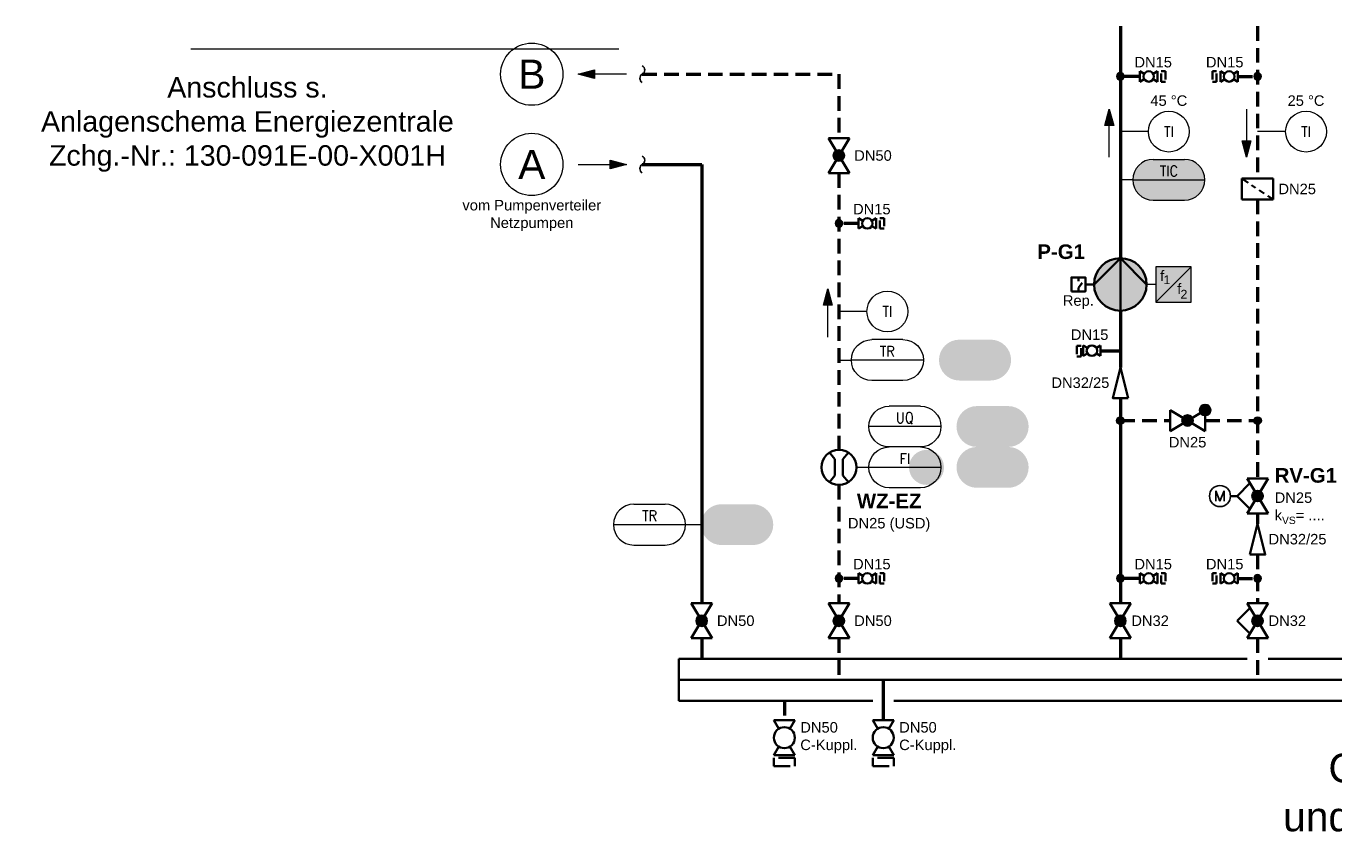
# Model space of a CAD drawing. Header units: millimetres. Extents: x -100 to 887, y -136 to 202.
# Tile 1 of 4: x -100 to 123, y -136 to 4. Entities that reach past the tile are written whole.
import ezdxf
from ezdxf import colors
from ezdxf.entities.mleader import LeaderData, LeaderLine
from ezdxf.enums import TextEntityAlignment as Align
from ezdxf.math import Vec2, Vec3

# ---------------------------------------------------------------- set-up
doc = ezdxf.new("R2010")
doc.units = ezdxf.units.MM
doc.linetypes.add('GESTRICHELT2', pattern=[0.375, 0.25, -0.125])
doc.layers.get('0').update_dxf_attribs({"lineweight": 18})
for name, color, linetype, lineweight in [('TGAx_G_KOM_GA-Symbole', 7, 'Continuous', 18), ('TGAx_G_KOM_Schraff_Steuerung-übergeordnet', 241, 'Continuous', 18), ('TGAx_H_KOM_Armaturen', 7, 'Continuous', 35), ('TGAx_H_LTG_NT_RL', 164, 'GESTRICHELT2', 50), ('TGAx_H_LTG_NT_VL', 12, 'Continuous', 50), ('TGAx_H_TXT_Beschriftung', 7, 'Continuous', 18), ('TGAx_H_TXT_Dimensionierung', 7, 'Continuous', 18)]:
    doc.layers.add(name, color=color, linetype=linetype, lineweight=lineweight)
doc.styles.add('Arial', font='arial.ttf')
doc.styles.add('MEP-Reloaded-M', font='arial.ttf')
doc.styles.add('MSR-Arial', font='romans.shx')
doc.styles.add('RomanS', font='arial.ttf')

# ---------------------------------------------------------------- blocks, each defined once
blk = doc.blocks.new('02.MSR_Fühler m. Fernwirkung_langrund')
for p, q in [((-2.67, 3.5), (2.67, 3.5)), ((-6.17, 0), (6.17, 0)), ((-2.67, -3.5), (2.67, -3.5))]:
    blk.add_line(p, q)
for centre, start, end in [((-2.67, 0), 90, 270), ((2.67, 0), 270, 90)]:
    blk.add_arc(centre, 3.5, start, end)
at = {"style": 'MSR-Arial', "width": 0.9}
for tag, p in [('MESSART', (0.02, 1.5)), ('WERT', (0.02, -1.55))]:
    blk.add_attdef(tag, text='', height=1.8, dxfattribs=at).set_placement(p, align=Align.MIDDLE_CENTER)
blk = doc.blocks.new('7.02.01C-Absperrventil m. stet. Stellverhalten')
h = blk.add_hatch(color=256)
h.dxf.hatch_style = 1
h.paths.add_polyline_path([(2.23, 0.46), (3, 0), (3.77, 0.46, 0.56619)])
h.paths.add_polyline_path([(2.23, 0.46, 0.135933), (2.1, 0, 0.135933), (2.23, -0.46), (3, 0)])
h.paths.add_polyline_path([(3, 0), (2.23, -0.46, 0.56619), (3.77, -0.46)])
h.paths.add_polyline_path([(3.77, 0.46), (3, 0), (3.77, -0.46, 0.135933), (3.9, 0, 0.135933)])
at = {"linetype": 'Continuous'}
for p, q in [((3, 3.48), (0.81, 1.31)), ((3, 3.48), (5.19, 1.31)), ((6, 1.8), (0, -1.8)), ((0, 1.8), (6, -1.8)), ((0, 1.8), (0, -1.8)), ((6, 1.8), (6, -1.8))]:
    blk.add_line(p, q, dxfattribs=at)
blk.add_circle((3, 0), 0.9, dxfattribs=at)
blk.add_point((3, 0), dxfattribs=at)
blk = doc.blocks.new('13.21-Kreiselpumpe')
at = {"linetype": 'Continuous'}
for p, q in [((-4.5, -4.4), (0, 0.1)), ((0, 0.1), (4.5, -4.4)), ((0, 0.1), (0, -8.9))]:
    blk.add_line(p, q, dxfattribs=at)
blk.add_circle((0, -4.4), 4.5, dxfattribs=at)
blk = doc.blocks.new('RCI-Freqzenzumformer')
at = {"linetype": 'Continuous'}
blk.add_line((-3.03, -3.03), (3.03, 3.03), dxfattribs=at)
blk.add_lwpolyline([(-3.03, -3.03), (3.03, -3.03), (3.03, 3.03), (-3.03, 3.03)], close=True, dxfattribs=at)
at = {"lineweight": 18, "char_height": 1.8, "attachment_point": 5, "style": 'RomanS'}
for insert in [(-1.93, 1.47), (0.99, -0.76)]:
    blk.add_mtext('f', dxfattribs=dict(at, insert=insert))
at = {"lineweight": 15, "style": 'RomanS'}
for p in [(-1.11, 0.8), (1.8, -1.68)]:
    blk.add_attdef('FU-ZAHL', text='', height=1.5, dxfattribs=at).set_placement(p, align=Align.MIDDLE_CENTER)
blk = doc.blocks.new('02.MSR_Schalter')
for p, q in [((0, 2.4), (0, 1.78)), ((0, 0.62), (0.68, 1.48)), ((0, 0), (0, 0.62))]:
    blk.add_line(p, q)
blk.add_lwpolyline([(-1.2, 0), (1.2, 0), (1.2, 2.4), (-1.2, 2.4)], close=True)
blk = doc.blocks.new('7.01.04-Absperrhahn allg.')
at = {"linetype": 'Continuous'}
for p, q in [((0, 1.8), (0, -1.8)), ((0, 1.8), (1.46, 0.93)), ((6, 1.8), (4.54, 0.93)), ((6, 1.8), (6, -1.8)), ((1.46, -0.93), (0, -1.8)), ((4.54, -0.93), (6, -1.8))]:
    blk.add_line(p, q, dxfattribs=at)
blk.add_circle((3, 0), 1.8, dxfattribs=at)
blk = doc.blocks.new('5.07-Kupplung allg.')
at = {"linetype": 'Continuous'}
for p, q in [((0, 1.8), (0, -1)), ((1.4, 1), (1.4, 0)), ((1.4, 0), (1.4, -1.8))]:
    blk.add_line(p, q, dxfattribs=at)
for p, q in [((0, 1.8), (1.4, 1.8)), ((0, -1.8), (1.4, -1.8))]:
    blk.add_line(p, q)
blk = doc.blocks.new('Leitungs-Verbindungspkt')
at = {"linetype": 'Continuous', "lineweight": 18}
blk.add_hatch(color=256, dxfattribs=at).paths.add_polyline_path([(0.65, 0, 1), (-0.65, 0, 1)])
blk.add_circle((0, 0), 0.65, dxfattribs=at)
blk = doc.blocks.new('7.04.02-Rückschlagventil')
at = {"linetype": 'Continuous'}
for p, q in [((0, 1.8), (6, -1.8)), ((6, 1.8), (0, -1.8)), ((0, 1.8), (0, -1.8)), ((6, 1.8), (6, -1.8))]:
    blk.add_line(p, q, dxfattribs=at)
for centre, radius in [((0, 1.8), 0.9), ((0, 1.8), 0.8), ((0, 1.8), 0.7), ((0, 1.8), 0.6), ((0, 1.8), 0.5), ((0, 1.8), 0.4), ((0, 1.8), 0.3), ((0, 1.8), 0.2), ((0, 1.8), 0.1), ((3, 0), 0.9), ((3, 0), 0.8), ((3, 0), 0.7), ((3, 0), 0.6), ((3, 0), 0.5), ((3, 0), 0.4), ((3, 0), 0.3), ((3, 0), 0.2), ((3, 0), 0.1)]:
    blk.add_circle(centre, radius, dxfattribs=at)
blk.add_point((3, 0), dxfattribs=at)
blk = doc.blocks.new('4.16-Leitungs-Verbindungspunkt')
at = {"linetype": 'Continuous', "lineweight": 18}
blk.add_hatch(color=256, dxfattribs=at).paths.add_polyline_path([(0.65, 0, 1), (-0.65, 0, 1)])
blk.add_circle((0, 0), 0.65, dxfattribs=at)
blk = doc.blocks.new('GA_FÜHLER')
blk.add_circle((-3.25, 0), 3.5)
at = {"style": 'MSR-Arial', "width": 0.9}
blk.add_attdef('MESSART', text='', height=1.8, dxfattribs=at).set_placement((-3.25, 0), align=Align.MIDDLE_CENTER)
blk = doc.blocks.new('7.01.03-Absperrventil')
at = {"linetype": 'Continuous'}
for p, q in [((0, 1.8), (0, -1.8)), ((0, 1.8), (6, -1.8)), ((6, 1.8), (0, -1.8)), ((6, 1.8), (6, -1.8))]:
    blk.add_line(p, q, dxfattribs=at)
for radius in [0.9, 0.8, 0.7, 0.6, 0.5, 0.4, 0.3, 0.2, 0.1]:
    blk.add_circle((3, 0), radius, dxfattribs=at)
blk.add_point((3, 0), dxfattribs=at)
blk = doc.blocks.new('9.12-Schmutzfänger')
at = {"linetype": 'Continuous'}
for p, q in [((0, 2.7), (0, -2.7)), ((0, 2.7), (3.6, 2.7)), ((2.88, 1.63), (3.6, 2.7)), ((3.6, 2.7), (3.6, -2.7)), ((2.03, 0.35), (2.48, 1.02)), ((0, -2.7), (0.63, -1.75)), ((1.03, -1.15), (1.63, -0.26)), ((0, -2.7), (3.6, -2.7))]:
    blk.add_line(p, q, dxfattribs=at)
blk = doc.blocks.new('17.01.01-Durchflussmessung allg.')
for p, q in [((-1.38, 0.69), (-2.53, 1.62)), ((1.38, 0.69), (-1.38, 0.69)), ((2.53, 1.62), (1.38, 0.69)), ((-1.38, -0.69), (-2.53, -1.62)), ((1.38, -0.69), (-1.38, -0.69)), ((2.53, -1.62), (1.38, -0.69))]:
    blk.add_line(p, q)
blk.add_circle((0, 0), 3)
blk = doc.blocks.new('4.11-Pfeil-Fliessrichtung')
at = {"linetype": 'Continuous', "lineweight": 18}
blk.add_line((-4.12, 0), (4.12, 0), dxfattribs=at)
at = {"linetype": 'Continuous', "lineweight": 18, "flags": 128}
for points in [[(1.32, 0.75), (4.12, 0), (1.32, -0.75)], [(1.39, 0.66), (3.85, 0), (1.39, -0.66)], [(1.46, 0.57), (3.58, 0), (1.46, -0.57)], [(1.53, 0.48), (3.31, 0), (1.53, -0.48)], [(1.6, 0.39), (3.04, 0), (1.6, -0.39)], [(1.67, 0.3), (2.77, 0), (1.67, -0.3)], [(1.74, 0.21), (2.5, 0), (1.74, -0.21)], [(1.81, 0.11), (2.23, 0), (1.81, -0.11)], [(1.88, 0.02), (1.96, 0), (1.88, -0.02)]]:
    blk.add_lwpolyline(points, close=True, dxfattribs=at)
blk = doc.blocks.new('7.05.02-Stellantr. Elektromotor')
at = {"lineweight": 25}
for p, q in [((-0.72, 0.9), (-0.72, -0.9)), ((-0.72, 0.9), (0, -0.9)), ((0, -0.9), (0.72, 0.9)), ((0.72, -0.9), (0.72, 0.9))]:
    blk.add_line(p, q, dxfattribs=at)
blk.add_circle((0, 0), 1.8, dxfattribs=at)
blk = doc.blocks.new('6.01-Reduzierung')
at = {"flags": 128}
blk.add_lwpolyline([(0, 1.3125), (0, -1.3125), (5.25, 0)], close=True, dxfattribs=at)
blk = doc.blocks.new('4.16-Leitungs-Abbruchlinie')
at = {"linetype": 'Continuous', "lineweight": 25}
for centre, start, end in [((-0.72, -0.42), 30.4406, 149.5594), ((0.72, 0.42), 210.4406, 329.5594)]:
    blk.add_arc(centre, 0.835, start, end, dxfattribs=at)

msp = doc.modelspace()

# ---------------------------------------------------------------- hatches: boundary and pattern name
at = {"layer": 'TGAx_G_KOM_Schraff_Steuerung-übergeordnet'}
h = msp.add_hatch(color=256, dxfattribs=at)
h.dxf.hatch_style = 1
edge = h.paths.add_edge_path()
edge.add_arc((92.47, -22.38), 3.5, 90, 270)
edge.add_line((92.47, -25.88), (97.82, -25.88))
edge.add_arc((97.82, -22.38), 3.5, 270, 450)
edge.add_line((97.82, -18.88), (92.47, -18.88))
h = msp.add_hatch(color=256, dxfattribs=at)
h.dxf.hatch_style = 1
edge = h.paths.add_edge_path()
edge.add_arc((86.85, -40.3), 4.5, 0, 360)
h = msp.add_hatch(color=256, dxfattribs=at)
h.dxf.hatch_style = 1
h.paths.add_polyline_path([(92.82, -43.33), (98.87, -43.33), (98.87, -37.28), (92.82, -37.28)])
h = msp.add_hatch(color=256, dxfattribs=at)
h.dxf.hatch_style = 1
edge = h.paths.add_edge_path()
edge.add_arc((59.3, -53.26), 3.5, 90, 270)
edge.add_line((59.3, -56.76), (64.65, -56.76))
edge.add_arc((64.65, -53.26), 3.5, 270, 450)
edge.add_line((64.65, -49.76), (59.3, -49.76))
h = msp.add_hatch(color=256, dxfattribs=at)
h.dxf.hatch_style = 1
edge = h.paths.add_edge_path()
edge.add_arc((62.3, -64.64), 3.5, 90, 270)
edge.add_line((62.3, -68.14), (67.65, -68.14))
edge.add_arc((67.65, -64.64), 3.5, 270, 450)
edge.add_line((67.65, -61.14), (62.3, -61.14))
h = msp.add_hatch(color=256, dxfattribs=at)
h.dxf.hatch_style = 1
edge = h.paths.add_edge_path()
edge.add_arc((53.67, -71.64), 3, 0, 360)
h = msp.add_hatch(color=256, dxfattribs=at)
h.dxf.hatch_style = 1
edge = h.paths.add_edge_path()
edge.add_arc((62.3, -71.64), 3.5, 90, 270)
edge.add_line((62.3, -75.14), (67.65, -75.14))
edge.add_arc((67.65, -71.64), 3.5, 270, 450)
edge.add_line((67.65, -68.14), (62.3, -68.14))
h = msp.add_hatch(color=256, dxfattribs=at)
h.dxf.hatch_style = 1
edge = h.paths.add_edge_path()
edge.add_arc((18.58, -81.45), 3.5, 90, 270)
edge.add_line((18.58, -84.95), (23.93, -84.95))
edge.add_arc((23.93, -81.45), 3.5, 270, 450)
edge.add_line((23.93, -77.95), (18.58, -77.95))

# ---------------------------------------------------------------- linework, layer by layer
at = {"layer": 'TGAx_G_KOM_GA-Symbole'}
for p, q in [((91.65, -14.13), (86.85, -14.13)), ((115.14, -14.13), (110.34, -14.13)), ((88.97, -22.38), (86.85, -22.38)), ((43.47, -44.94), (38.67, -44.94)), ((38.67, -53.26), (40.8, -53.26)), ((43.8, -71.64), (41.67, -71.64)), ((12.43, -81.45), (15.18, -81.45))]:
    msp.add_line(p, q, dxfattribs=at)
at = {"layer": 'TGAx_G_KOM_GA-Symbole', "ltscale": 5}
msp.add_line((92.92, -40.3), (91.35, -40.3), dxfattribs=at)
at = {"layer": 'TGAx_H_KOM_Armaturen', "ltscale": 5}
msp.add_line((82.35, -40.3), (80.86, -40.3), dxfattribs=at)
at = {"layer": 'TGAx_H_KOM_Armaturen'}
for p, q in [((106.86, -76.55), (105.71, -76.55)), ((108.54, -104.43), (11.25, -104.43)), ((11.25, -104.43), (11.25, -111.63)), ((165.29, -104.43), (112.14, -104.43)), ((11.25, -108.03), (286.89, -108.03)), ((11.25, -111.63), (44.46, -111.63)), ((48.06, -111.63), (286.89, -111.63))]:
    msp.add_line(p, q, dxfattribs=at)
at = {"layer": 'TGAx_H_LTG_NT_RL', "ltscale": 10}
for p, q in [((110.34, 3.94), (110.34, -22.16)), ((5.01, -4.29), (38.67, -4.29)), ((38.67, -4.29), (38.67, -15.23)), ((106.98, -4.68), (110.34, -4.68)), ((38.67, -21.23), (38.67, -68.64)), ((110.34, -25.76), (110.34, -73.55)), ((42.04, -29.85), (38.67, -29.85)), ((86.85, -63.62), (95.36, -63.62)), ((101.36, -63.62), (110.34, -63.62)), ((38.67, -74.64), (38.67, -94.92)), ((110.34, -79.55), (110.34, -81.32)), ((110.34, -86.57), (110.34, -94.92)), ((42.04, -90.66), (38.67, -90.66)), ((106.98, -90.66), (110.34, -90.66)), ((38.67, -100.92), (38.67, -108.03)), ((110.34, -100.92), (110.34, -108.03)), ((29.33, -111.63), (29.33, -114.94))]:
    msp.add_line(p, q, dxfattribs=at)
at = {"layer": 'TGAx_H_LTG_NT_VL', "ltscale": 0.1}
for p, q in [((86.85, 3.94), (86.85, -35.8)), ((90.21, -4.68), (86.85, -4.68)), ((5.01, -19.75), (15.18, -19.75)), ((15.18, -19.75), (15.18, -94.92)), ((86.85, -44.8), (86.85, -54.53)), ((83.48, -51.65), (86.85, -51.65)), ((86.85, -59.78), (86.85, -94.92)), ((90.21, -90.66), (86.85, -90.66)), ((15.18, -100.92), (15.18, -104.43)), ((86.85, -100.92), (86.85, -104.43)), ((46.26, -108.03), (46.26, -114.94))]:
    msp.add_line(p, q, dxfattribs=at)
at = {"layer": 'TGAx_H_TXT_Beschriftung'}
msp.add_circle((-13.91, -19.75), 5.33, dxfattribs=at)

# ---------------------------------------------------------------- block references
at = {"layer": 'TGAx_G_KOM_GA-Symbole'}
for name, p, values in [('GA_FÜHLER', (98.4, -14.13), {'MESSART': 'TI'}), ('GA_FÜHLER', (121.89, -14.13), {'MESSART': 'TI'}), ('02.MSR_Fühler m. Fernwirkung_langrund', (95.15, -22.38), {'MESSART': 'TIC'}), ('GA_FÜHLER', (50.22, -44.94), {'MESSART': 'TI'}), ('02.MSR_Fühler m. Fernwirkung_langrund', (6.25, -81.45), {'MESSART': 'TR'})]:
    msp.add_blockref(name, p, dxfattribs=at).add_auto_attribs(values)
at = {"layer": 'TGAx_G_KOM_GA-Symbole', "ltscale": 5}
ref = msp.add_blockref('RCI-Freqzenzumformer', (95.95, -40.3), dxfattribs=at)
ref.add_attrib('FU-ZAHL', '1', dxfattribs={"layer": '0', "color": 7, "lineweight": 15, "height": 1.5, "style": 'RomanS'}).set_placement((94.83, -39.5), align=Align.MIDDLE_CENTER)
ref.add_attrib('FU-ZAHL', '2', dxfattribs={"layer": '0', "color": 7, "lineweight": 15, "height": 1.5, "style": 'RomanS'}).set_placement((97.74, -41.98), align=Align.MIDDLE_CENTER)
at = {"layer": 'TGAx_G_KOM_GA-Symbole'}
ref = msp.add_blockref('02.MSR_Fühler m. Fernwirkung_langrund', (46.97, -53.26), dxfattribs=dict(at, xscale=-1))
ref.add_attrib('MESSART', 'TR', dxfattribs={"layer": '0', "height": 1.8, "style": 'MSR-Arial', "width": 0.9}).set_placement((46.95, -51.76), align=Align.MIDDLE_CENTER)
ref = msp.add_blockref('02.MSR_Fühler m. Fernwirkung_langrund', (49.97, -64.64), dxfattribs=dict(at, xscale=-1))
ref.add_attrib('MESSART', 'UQ', dxfattribs={"layer": '0', "height": 1.8, "style": 'MSR-Arial', "width": 0.9}).set_placement((49.95, -63.14), align=Align.MIDDLE_CENTER)
ref = msp.add_blockref('02.MSR_Fühler m. Fernwirkung_langrund', (49.97, -71.64), dxfattribs=dict(at, xscale=-1))
ref.add_attrib('MESSART', 'FI', dxfattribs={"layer": '0', "height": 1.8, "style": 'MSR-Arial', "width": 0.9}).set_placement((49.95, -70.14), align=Align.MIDDLE_CENTER)
at = {"layer": 'TGAx_H_KOM_Armaturen'}
for name, p, xscale, yscale, zscale, rotation in [('7.01.04-Absperrhahn allg.', (90.21, -4.68), -0.5, 0.5, 0.5, 180), ('5.07-Kupplung allg.', (93.86, -4.68), -0.5, 0.5, 0.5, 180), ('5.07-Kupplung allg.', (103.33, -4.68), 0.5, 0.5, 0.5, 180), ('7.01.04-Absperrhahn allg.', (106.98, -4.68), 0.5, 0.5, 0.5, 180), ('7.01.04-Absperrhahn allg.', (42.04, -29.85), -0.5, 0.5, 0.5, 180), ('5.07-Kupplung allg.', (45.69, -29.85), -0.5, 0.5, 0.5, 180), ('5.07-Kupplung allg.', (79.42, -51.72), 0.4999999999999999, 0.4999999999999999, 0.4999999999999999, 359.9988878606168), ('7.01.04-Absperrhahn allg.', (83.48, -51.65), -0.4999999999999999, 0.4999999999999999, 0.4999999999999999, 0.001112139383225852), ('7.01.04-Absperrhahn allg.', (42.04, -90.66), -0.5, 0.5, 0.5, 180), ('5.07-Kupplung allg.', (45.69, -90.66), -0.5, 0.5, 0.5, 180), ('7.01.04-Absperrhahn allg.', (90.21, -90.66), -0.5, 0.5, 0.5, 180), ('5.07-Kupplung allg.', (93.86, -90.66), -0.5, 0.5, 0.5, 180), ('5.07-Kupplung allg.', (103.33, -90.66), 0.5, 0.5, 0.5, 180), ('7.01.04-Absperrhahn allg.', (106.98, -90.66), 0.5, 0.5, 0.5, 180)]:
    msp.add_blockref(name, p, dxfattribs=dict(at, xscale=xscale, yscale=yscale, zscale=zscale, rotation=rotation))
for name, p, rotation in [('7.01.03-Absperrventil', (38.67, -21.23), 90), ('9.12-Schmutzfänger', (110.34, -25.76), 90), ('7.02.01C-Absperrventil m. stet. Stellverhalten', (110.34, -79.55), 90), ('6.01-Reduzierung', (110.34, -86.57), 90.00000000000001), ('7.01.03-Absperrventil', (15.18, -100.92), 90), ('7.01.03-Absperrventil', (38.67, -100.92), 90), ('7.01.03-Absperrventil', (86.85, -100.92), 90), ('7.02.01C-Absperrventil m. stet. Stellverhalten', (110.34, -100.92), 90), ('7.01.04-Absperrhahn allg.', (29.33, -114.94), 270), ('7.01.04-Absperrhahn allg.', (46.26, -114.94), 270), ('5.07-Kupplung allg.', (29.33, -121.4), 270), ('5.07-Kupplung allg.', (46.26, -121.4), 270)]:
    msp.add_blockref(name, p, dxfattribs=dict(at, rotation=rotation))
for name, p in [('13.21-Kreiselpumpe', (86.85, -35.9)), ('7.05.02-Stellantr. Elektromotor', (103.91, -76.55))]:
    msp.add_blockref(name, p, dxfattribs=at)
at = {"layer": 'TGAx_H_KOM_Armaturen', "ltscale": 5}
msp.add_blockref('02.MSR_Schalter', (79.66, -41.5), dxfattribs=at)
at = {"layer": 'TGAx_H_KOM_Armaturen', "xscale": -1}
for name, p, rotation in [('6.01-Reduzierung', (86.85, -59.78), 270), ('17.01.01-Durchflussmessung allg.', (38.67, -71.64), 90)]:
    msp.add_blockref(name, p, dxfattribs=dict(at, rotation=rotation))
msp.add_blockref('7.04.02-Rückschlagventil', (101.36, -63.62), dxfattribs=at)
at = {"layer": 'TGAx_H_LTG_NT_RL', "ltscale": 10}
for name, p, rotation in [('4.16-Leitungs-Abbruchlinie', (5.01, -4.29), 90), ('4.11-Pfeil-Fliessrichtung', (108.46, -14.38), 270), ('4.11-Pfeil-Fliessrichtung', (36.79, -45.19), 89.99999999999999)]:
    msp.add_blockref(name, p, dxfattribs=dict(at, rotation=rotation))
at = {"layer": 'TGAx_H_LTG_NT_RL', "ltscale": 10, "xscale": -1, "rotation": 180}
for p in [(110.34, -4.68), (38.67, -29.85), (38.67, -90.66), (110.34, -90.66)]:
    msp.add_blockref('Leitungs-Verbindungspkt', p, dxfattribs=at)
at = {"layer": 'TGAx_H_LTG_NT_RL', "ltscale": 10}
for p in [(86.85, -63.62), (110.34, -63.62)]:
    msp.add_blockref('4.16-Leitungs-Verbindungspunkt', p, dxfattribs=at)
at = {"layer": 'TGAx_H_LTG_NT_VL', "ltscale": 0.1, "xscale": -1, "rotation": 180}
for p in [(86.85, -4.68), (86.85, -90.66)]:
    msp.add_blockref('Leitungs-Verbindungspkt', p, dxfattribs=at)
at = {"layer": 'TGAx_H_LTG_NT_VL', "ltscale": 0.1}
for name, p, rotation in [('4.11-Pfeil-Fliessrichtung', (84.96, -14.38), 90.00000000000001), ('4.16-Leitungs-Abbruchlinie', (5.01, -19.75), 90)]:
    msp.add_blockref(name, p, dxfattribs=dict(at, rotation=rotation))

# ---------------------------------------------------------------- texts
at = {"layer": 'TGAx_H_TXT_Beschriftung', "attachment_point": 5, "style": 'Arial'}
for s, insert, char_height in [('45 °C', (95.15, -8.83), 1.8), ('25 °C', (118.64, -8.83), 1.8), ('A', (-13.91, -19.75), 5), ('\\A1;{\\fArial|b1|i0|c0|p34;\\H1.38889x;P-G1}', (76.71, -34.71), 1.8), ('Gebäudeheizung\\Pund Eigenverbraucher', (149.07, -128.06), 5)]:
    msp.add_mtext(s, dxfattribs=dict(at, insert=insert, char_height=char_height))
at = {"layer": 'TGAx_H_TXT_Beschriftung', "ltscale": 5, "insert": (79.66, -43.33), "char_height": 1.8, "attachment_point": 5, "style": 'Arial'}
msp.add_mtext('Rep.', dxfattribs=at)
at = {"layer": 'TGAx_H_TXT_Dimensionierung', "char_height": 1.8}
for s, insert, width, attachment_point, style in [('DN15', (89.26, -2.24), 1.7603, 4, 'Arial'), ('DN15', (107.93, -2.24), 1.7603, 6, 'Arial'), ('DN50', (41.29, -18.23), 1.7603, 4, 'Arial'), ('DN25', (113.91, -23.96), 1.7603, 4, 'Arial'), ('DN15', (41.09, -27.41), 1.7603, 4, 'Arial'), ('DN15', (81.59, -48.92), 1.7603, 5, 'Arial'), ('DN32/25', (84.97, -57.15), 1.7603, 6, 'Arial'), ('DN25', (98.36, -67.34), 1.7603, 5, 'Arial'), ('DN32/25', (112.22, -83.95), 1.9858, 4, 'Arial'), ('DN15', (41.09, -88.22), 1.7603, 4, 'Arial'), ('DN15', (89.26, -88.22), 1.7603, 4, 'Arial'), ('DN15', (107.93, -88.22), 1.7603, 6, 'Arial'), ('DN50', (17.79, -97.92), 1.7603, 4, 'Arial'), ('DN50', (41.29, -97.92), 1.7603, 4, 'Arial'), ('DN32', (88.73, -97.92), 1.7603, 4, 'Arial'), ('DN32', (112.22, -97.92), 1.7603, 4, 'Arial'), ('DN50\\PC-Kuppl.', (32.06, -117.94), 6.0139, 4, 'MEP-Reloaded-M'), ('DN50\\PC-Kuppl.', (48.99, -117.94), 6.0139, 4, 'MEP-Reloaded-M')]:
    msp.add_mtext(s, dxfattribs=dict(at, insert=insert, width=width, attachment_point=attachment_point, style=style))
at = {"layer": 'TGAx_H_TXT_Dimensionierung', "style": 'Arial'}
for s, insert, char_height, attachment_point in [('vom Pumpenverteiler\\PNetzpumpen', (-13.91, -28.5), 1.8, 5), ('\\A1;{\\fArial|b1|i0|c0|p34;\\H1.38889x;RV-G1\\fArial|b0|i0|c0|p34;\\P}DN25\\Pk{\\H0.7x;\\S^ VS;}= ....', (113.27, -76.55), 1.8, 4), ('{\\fArial|b1|i0|c0|p34;WZ-EZ}\\P{\\H0.72x;DN25 (USD)}', (47.27, -79.39), 2.5, 5)]:
    msp.add_mtext(s, dxfattribs=dict(at, insert=insert, char_height=char_height, attachment_point=attachment_point))

# ---------------------------------------------------------------- next in the draw order: leaders
at = {"layer": 'TGAx_H_TXT_Beschriftung'}
ml = msp.add_multileader_mtext('Standard', dxfattribs=at)
ml.set_content('\\A1;Anschluss s.\\PAnlagenschema Energiezentrale\\PZchg.-Nr.: 130-091E-00-X001H', color=256, style='Arial')
ml.set_leader_properties(color=256, linetype='ByLayer', lineweight=-1)
ml.build(insert=Vec2(0, 0))
ml.multileader.update_dxf_attribs({"has_text_frame": 1, "text_right_attachment_type": 6, "dogleg_length": 1, "arrow_head_size": 1.8})
ctx = ml.context
ctx.base_point, ctx.char_height, ctx.arrow_head_size, ctx.landing_gap_size, ctx.plane_origin = Vec3(-98.82, -7.06), 3.5, 1.8, 1, Vec3(308.29, 68.82)
ctx.right_attachment, ctx.text_align_type = 6, 1
notes = []
notes.append((ctx, [(0, (0, 0, 0), (0, 0), (1, 0), 1, [])]))
ctx.mtext.insert, ctx.mtext.alignment, ctx.mtext.flow_direction = Vec3(-62.59, -4.79), 2, 5
ctx.mtext.has_bg_fill, ctx.mtext.bg_color, ctx.mtext.bg_scale_factor, ctx.mtext.bg_transparency, ctx.mtext.use_window_bg_color = 1, -1027028792, 1.5, 0, 1
for ctx, leaders in notes:
    for number, flags, end, landing, length, lines in leaders:
        leader = LeaderData()
        leader.index, (leader.has_last_leader_line, leader.has_dogleg_vector, leader.attachment_direction) = number, flags
        leader.last_leader_point, leader.dogleg_vector, leader.dogleg_length = Vec3(end), Vec3(landing), length
        for number, points, colour, breaks in lines:
            line = LeaderLine()
            line.index, line.vertices, line.color, line.breaks = number, Vec3.list(points), colors.encode_raw_color(colour), breaks
            leader.lines.append(line)
        ctx.leaders.append(leader)

# ---------------------------------------------------------------- next in the draw order: linework, layer by layer
msp.add_circle((-13.91, -4.29), 5.33, dxfattribs=at)

# ---------------------------------------------------------------- next in the draw order: block references
at = {"layer": 'TGAx_H_LTG_NT_RL', "ltscale": 10, "rotation": 180}
msp.add_blockref('4.11-Pfeil-Fliessrichtung', (-1.83, -4.29), dxfattribs=at)
at = {"layer": 'TGAx_H_LTG_NT_VL', "ltscale": 0.1}
msp.add_blockref('4.11-Pfeil-Fliessrichtung', (-1.83, -19.75), dxfattribs=at)

# ---------------------------------------------------------------- next in the draw order: texts
at = {"layer": 'TGAx_H_TXT_Beschriftung', "insert": (-13.91, -4.29), "char_height": 5, "attachment_point": 5, "style": 'Arial'}
msp.add_mtext('B', dxfattribs=at)

doc.saveas('drawing.dxf')
